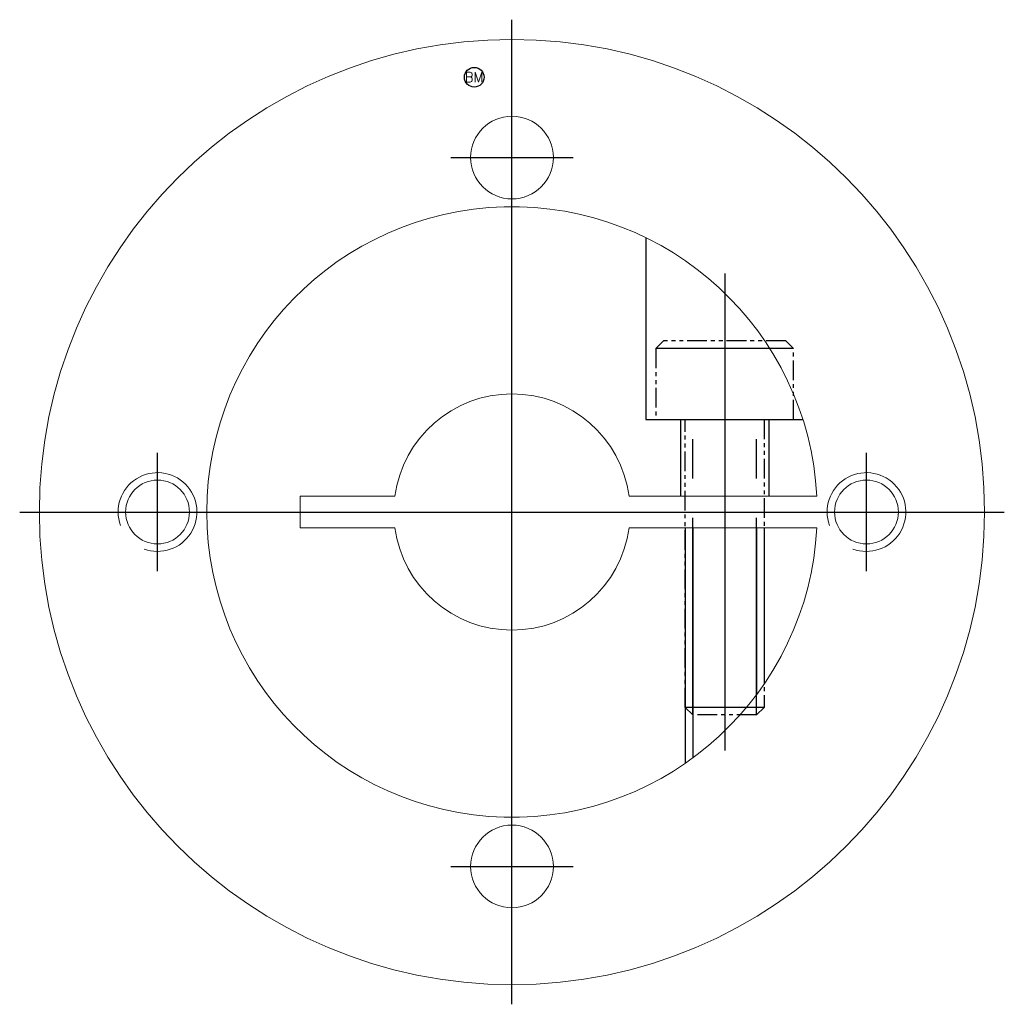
# Model space of a CAD drawing. Extents: x -91 to 106, y -26 to 24.
# Tile 1 of 2: x -91 to -41, y -26 to 24. Entities that reach past the tile are written whole.
import ezdxf
from ezdxf.enums import TextEntityAlignment as Align

# ---------------------------------------------------------------- set-up
doc = ezdxf.new("R2010")
doc.units = 0
doc.header["$LTSCALE"] = 8
for name, pattern in [('CENTER', [50.8, 31.75, -6.35, 6.35, -6.35]), ('HIDDEN', [9.525, 6.35, -3.175]), ('PHANTOM', [2.5, 1.25, -0.25, 0.25, -0.25, 0.25, -0.25])]:
    doc.linetypes.add(name, pattern=pattern)
doc.layers.get('0').update_dxf_attribs({"linetype": 'CONTINUOUS', "lineweight": 18})
for name, color, linetype in [('BOM', 6, 'CONTINUOUS'), ('CENTER', 1, 'CENTER'), ('HIDDEN', 2, 'HIDDEN'), ('PHANTOM', 6, 'PHANTOM')]:
    doc.layers.add(name, color=color, linetype=linetype)
doc.layers.add('THIN', color=3, linetype='CONTINUOUS', lineweight=5)
doc.styles.add('ADESK1', font='romans')

# ---------------------------------------------------------------- blocks, each defined once
blk = doc.blocks.new('MCLBM2')
blk.add_circle((0, 0), 0.5)
at = {"style": 'ADESK1'}
blk.add_text('BM', height=0.5, dxfattribs=at).set_placement((0, 0), align=Align.MIDDLE)
at = {"style": 'ADESK1', "flags": 1}
for tag, p in [('NAME', (0, -1)), ('ENAME', (0, -2)), ('SPEC', (0, -3)), ('MATERIAL', (0, -4)), ('QTY', (0, -5)), ('WEIGHT', (0, -6)), ('PRICE', (0, -7)), ('REMARK', (0, -8)), ('USER1', (0, -9)), ('USER2', (0, -10)), ('USER3', (0, -11)), ('USER4', (0, -12)), ('USER5', (0, -13)), ('USER6', (0, -14))]:
    blk.add_attdef(tag, p, '', height=0.5, dxfattribs=at)

msp = doc.modelspace()

# ---------------------------------------------------------------- linework, layer by layer
for p, q in [((-50.21, -0.232), (-59.742, -0.232)), ((-59.742, -1.832), (-50.21, -1.832))]:
    msp.add_line(p, q)
msp.add_lwpolyline([(-71.635, -0.232), (-76.439, -0.232), (-76.439, -1.832), (-71.635, -1.832)])
for centre, radius in [((-65.689, -1.032), 24), ((-65.689, 16.968), 2.1), ((-83.689, -1.032), 1.621), ((-47.689, -1.032), 1.621), ((-65.689, -19.032), 2.1)]:
    msp.add_circle(centre, radius)
for radius, start, end in [(15.5, 2.9585, 357.0415), (6, 7.6623, 172.3377), (6, 187.6623, 352.3377)]:
    msp.add_arc((-65.689, -1.032), radius, start, end)
at = {"layer": 'CENTER'}
for p, q in [((-65.689, -26.032), (-65.689, 23.968)), ((-65.689, 13.868), (-65.689, 20.068)), ((-68.789, 16.968), (-62.589, 16.968)), ((-54.889, 11.086), (-54.889, -13.15)), ((-83.689, -4.032), (-83.689, 1.968)), ((-47.689, -4.032), (-47.689, 1.968)), ((-90.689, -1.032), (-40.689, -1.032)), ((-86.689, -1.032), (-80.689, -1.032)), ((-50.689, -1.032), (-44.689, -1.032)), ((-65.689, -22.132), (-65.689, -15.932)), ((-68.789, -19.032), (-62.589, -19.032))]:
    msp.add_line(p, q, dxfattribs=at)
at = {"layer": 'HIDDEN'}
for p, q in [((-57.139, 3.668), (-57.139, -0.232)), ((-52.639, 3.668), (-52.639, -0.232)), ((-56.889, -1.832), (-56.889, -13.791)), ((-56.51, -1.832), (-56.51, -13.522)), ((-53.268, -1.832), (-53.268, -10.303)), ((-52.889, -1.832), (-52.889, -9.773))]:
    msp.add_line(p, q, dxfattribs=at)
msp.add_lwpolyline([(-58.889, 12.897), (-58.889, 3.668), (-50.919, 3.668)], dxfattribs=at)
at = {"layer": 'PHANTOM'}
for p, q in [((-51.389, 7.268), (-58.389, 7.268)), ((-56.51, -11.332), (-56.51, 3.668)), ((-53.268, -11.332), (-53.268, 3.668)), ((-52.889, -10.953), (-56.889, -10.953))]:
    msp.add_line(p, q, dxfattribs=at)
at = {"layer": 'PHANTOM', "ltscale": 0.1}
msp.add_lwpolyline([(-51.389, 3.668), (-51.389, 7.268), (-51.789, 7.668), (-57.989, 7.668), (-58.389, 7.268), (-58.389, 3.668)], close=True, dxfattribs=at)
msp.add_lwpolyline([(-52.889, 3.668), (-52.889, -10.953), (-53.268, -11.332), (-56.51, -11.332), (-56.889, -10.953), (-56.889, 3.668)], dxfattribs=at)
at = {"layer": 'THIN'}
for centre in [(-83.689, -1.032), (-47.689, -1.032)]:
    msp.add_arc(centre, 2, 250, 200, dxfattribs=at)

# ---------------------------------------------------------------- block references
at = {"layer": 'BOM'}
msp.add_blockref('MCLBM2', (-67.609, 21.048), dxfattribs=at)

doc.saveas('drawing.dxf')
